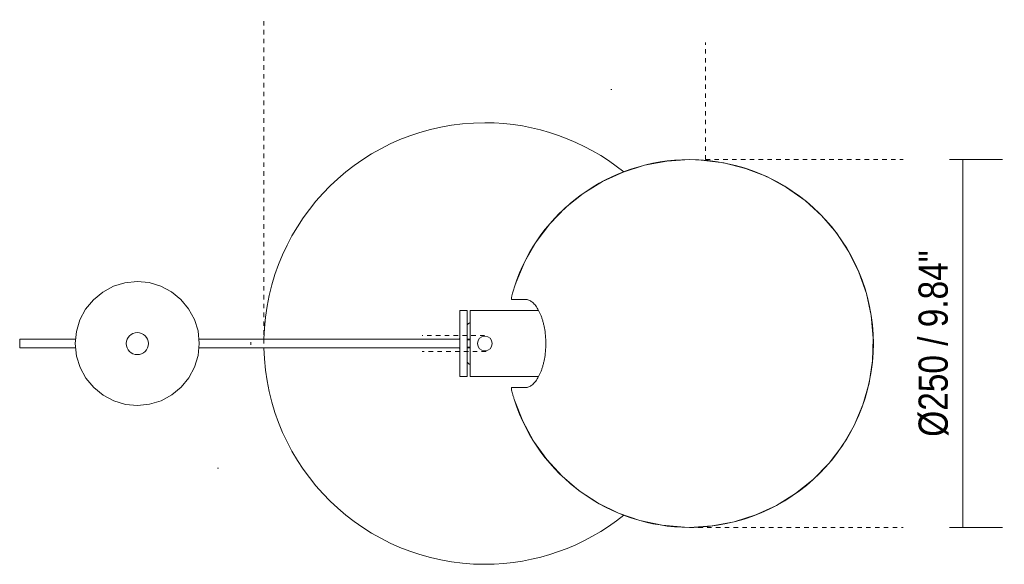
# Model space of a CAD drawing. Header units: millimetres. Extents: x -3824 to -1083, y -2498 to 6930.
# Tile 2 of 2: x -2929 to -2260, y 6560 to 6930. Entities that reach past the tile are written whole.
import ezdxf

# ---------------------------------------------------------------- set-up
doc = ezdxf.new("R2010")
doc.units = ezdxf.units.MM
doc.linetypes.add('Dash', pattern=[6, 3, -3])
for name, color, linetype, lineweight in [('Cotas', 7, 'Continuous', 9), ('Cotas-9', 7, 'Continuous', 9), ('Lighthing Fixture Detail Wide Black', 7, 'Continuous', 20), ('Luminarias', 7, 'Continuous', 20)]:
    doc.layers.add(name, color=color, linetype=linetype, lineweight=lineweight)
doc.layers.add('Lighthing Fixture Dim Grey Dash', color=7, linetype='Dash', lineweight=9, true_color=0xd2d2d2)
doc.styles.add('Arial Narrow', font='ARIALN.TTF', dxfattribs={"height": 19.8})
doc.dimstyles.new('FARO_-_2_2mm_Arial_Narrow_mm_Inch_Right', dxfattribs={"dimscale": 304.8, "dimtxt": 20.263933, "dimasz": 0, "dimexe": 0.088583, "dimexo": 0.0625, "dimgap": 0.014764, "dimtad": 1, "dimdec": 0, "dimzin": 0, "dimdsep": 46, "dimtxsty": 'Arial Narrow', "dimblk1": 'NONE', "dimblk2": 'NONE', "dimsah": 1, "dimcen": 0.09, "dimadec": 0, "dimazin": 0, "dimtfac": 1, "dimtdec": 4, "dimtix": 1, "dimtmove": 0, "dimatfit": 3, "dimfxl": 0.029528, "dimfxlon": 1, "dimtvp": 1, "dimtolj": 1, "dimtzin": 0, "dimarcsym": 2})

# ---------------------------------------------------------------- blocks, each defined once
blk = doc.blocks.new('20034-122 - 28251 STUDIO Black table lamp-499302-Planta_PDF')
at = {"layer": 'Luminarias'}
for p, q in [((-11.99, 22.54), (-16.99, 22.54)), ((-16.99, 22.54), (-16.99, -22.49)), ((-11.99, -22.49), (-11.99, 22.54)), ((36.44, 22.54), (-9.99, 22.54)), ((-9.99, -22.49), (-9.99, 22.54)), ((-277.84, 2.9), (-315.85, 2.9)), ((-315.85, 2.9), (-315.85, 0.9)), ((-315.85, -0.9), (-315.85, 0.9)), ((-171.1, 2.9), (-194.14, 2.9)), ((-158.96, 0.9), (-158.96, -0.9)), ((-16.99, 2.9), (-151.05, 2.9)), ((-9.99, 2.9), (-11.99, 2.9)), ((-9.99, 2.59), (-11.99, 2.59)), ((-315.85, -0.9), (-315.85, -2.9)), ((-315.85, -2.9), (-277.85, -2.9)), ((-194.14, -2.9), (-171.1, -2.9)), ((-151.05, -2.9), (-16.99, -2.9)), ((-11.99, -2.55), (-9.99, -2.55)), ((-11.99, -2.9), (-9.99, -2.9)), ((-16.99, -22.49), (-11.99, -22.49)), ((-9.99, -22.49), (36.44, -22.49)), ((20.94, -29.89), (22.36, -29.88))]:
    blk.add_line(p, q, dxfattribs=at)
at = {"layer": 'Luminarias', "flags": 128}
for points in [[(138.93, 124.92), (123.6, 123.98), (108.49, 121.16), (93.85, 116.5), (79.89, 110.08), (66.82, 102), (54.84, 92.37), (44.14, 81.35), (34.87, 69.1), (27.18, 55.8), (21.17, 41.65), (20.11, 38.51)], [(138.93, -124.88), (154.27, -123.93), (169.37, -121.11), (184.02, -116.46), (197.98, -110.04), (211.05, -101.96), (223.02, -92.33), (233.73, -81.31), (243, -69.05), (250.69, -55.75), (256.69, -41.61), (260.91, -26.83), (263.29, -11.65), (263.78, 3.71), (262.38, 19.01), (259.12, 34.02), (254.03, 48.52), (247.21, 62.29), (238.74, 75.11), (228.77, 86.8), (217.43, 97.17), (204.91, 106.08), (191.39, 113.37), (177.07, 118.96), (162.18, 122.74), (146.93, 124.67), (138.93, 124.92)], [(-278.12, 0), (-277.31, 8.2), (-274.93, 16.08), (-271.05, 23.35), (-265.84, 29.73), (-259.48, 34.97), (-252.23, 38.87), (-244.35, 41.29), (-236.16, 42.13), (-227.96, 41.35), (-220.07, 39), (-212.78, 35.15), (-206.38, 29.97), (-201.12, 23.63), (-197.19, 16.39), (-194.74, 8.53), (-193.87, 0)], [(20.11, 38.51), (19.41, 36.28), (18.82, 34.24), (18.37, 32.49), (18.09, 31.15), (18, 30.31), (18.08, 29.92)], [(-193.87, 0), (-194.67, -8.2), (-197.06, -16.08), (-200.93, -23.35), (-206.14, -29.73), (-212.5, -34.97), (-219.75, -38.87), (-227.63, -41.29), (-235.82, -42.13), (-244.02, -41.35), (-251.92, -39), (-259.2, -35.15), (-265.6, -29.97), (-270.87, -23.63), (-274.8, -16.39), (-277.25, -8.53), (-278.12, 0)], [(-171.1, 2.9), (-166.04, 2.9), (-161.65, 2.9), (-158.52, 2.9), (-157.04, 2.9), (-156.96, 2.9)], [(-151.05, 2.9), (-154.22, 2.9), (-156.4, 2.9), (-156.96, 2.9)], [(-156.96, -2.9), (-157.9, -2.9), (-160.58, -2.9), (-164.66, -2.9), (-169.59, -2.9), (-171.1, -2.9)], [(-156.96, -2.9), (-156.04, -2.9), (-153.56, -2.9), (-151.05, -2.9)], [(27.63, -29.88), (21.3, -29.88), (18.1, -29.98)], [(20.11, -38.46), (25.73, -52.76), (33.07, -66.26), (42.01, -78.76), (52.42, -90.06), (64.13, -100), (76.98, -108.43), (90.77, -115.22), (105.28, -120.26), (120.31, -123.48), (135.61, -124.83), (138.93, -124.88)]]:
    blk.add_lwpolyline(points, dxfattribs=at)
at = {"layer": 'Luminarias'}
for centre, radius, start, end in [((0, 0), 150, 90, 178.89198), ((0, 0), 150, 51.0314, 90), ((138.93, 0.02), 124.9, 90, 162.0547), ((138.93, 0.02), 124.9, 270, 90), ((0, 0), 17.5, 125.13103, 133.40833), ((-235.99, 0), 7.51, 360, 180), ((-235.99, 0), 7.51, 180, 360), ((0, 0), 17.5, 167.16539, 170.51486), ((0, 0), 5, 360, 180), ((0, 0), 5, 180, 360), ((0, 0), 150, 181.10802, 270), ((0, 0), 17.5, 189.48514, 192.83461), ((0, 0), 17.5, 226.59167, 234.86897), ((138.93, 0.02), 124.9, 197.9453, 270), ((0, 0), 150, 270, 308.98649)]:
    blk.add_arc(centre, radius, start, end, dxfattribs=at)
blk.add_open_spline([(18.08, 29.92), (18.63, 29.92), (20.78, 29.92), (25, 29.92), (27.63, 29.92)], degree=3, dxfattribs=at)
for points, knots in [([(27.63, 29.92), (28.38, 29.92), (29.85, 29.64), (31.98, 28.38), (33.75, 26.65), (35.1, 24.88), (36.05, 23.36), (36.96, 21.65), (37.82, 19.77), (38.62, 17.73), (39.32, 15.53), (39.92, 13.18), (40.63, 9.87), (41.25, 5.5), (41.47, 0.02), (41.25, -5.46), (40.63, -9.83), (39.92, -13.13), (39.32, -15.48), (38.62, -17.68), (37.82, -19.73), (36.95, -21.62), (36.05, -23.32), (35.1, -24.84), (34.08, -26.17), (33.03, -27.3), (31.63, -28.55), (29.85, -29.6), (28.38, -29.88), (27.63, -29.88)], [-1, -1, -1, -1, -0.944444, -0.888889, -0.833333, -0.805556, -0.777778, -0.75, -0.722222, -0.694444, -0.666667, -0.638889, -0.611111, -0.555556, -0.5, -0.444444, -0.388889, -0.361111, -0.333333, -0.305556, -0.277778, -0.25, -0.222222, -0.194444, -0.166667, -0.138889, -0.111111, -0.055556, 0, 0, 0, 0]), ([(18.1, -29.98), (17.97, -29.98), (17.96, -30.76), (18.6, -33.46), (19.4, -36.21), (19.86, -37.7), (20.11, -38.46)], [-1, -1, -1, -1, -0.666667, -0.333333, -0.166667, 0, 0, 0, 0])]:
    blk.add_open_spline(points, degree=3, knots=knots, dxfattribs=at)
blk = doc.blocks.new('DIMBLOCK5-Planta_PDF')
at = {"layer": 'Cotas-9', "color": 251, "true_color": 0x5b5b5b}
for p, q in [((-2288.34, 6834.42), (-2297.34, 6834.42)), ((-2288.34, 6584.62), (-2288.34, 6834.42)), ((-2288.34, 6834.42), (-2261.34, 6834.42)), ((-2288.34, 6584.62), (-2297.34, 6584.62)), ((-2288.34, 6584.62), (-2261.34, 6584.62))]:
    blk.add_line(p, q, dxfattribs=at)
at = {"layer": 'Cotas-9', "color": 0, "insert": (-2318.43, 6646.16), "char_height": 19.8, "width": 152.076, "attachment_point": 1, "rotation": 90, "line_spacing_factor": 0.974696, "style": 'Arial Narrow'}
blk.add_mtext('Ø250 / 9.84"', dxfattribs=at)
blk = doc.blocks.new('_None')

msp = doc.modelspace()

# ---------------------------------------------------------------- linework, layer by layer
at = {"layer": 'Lighthing Fixture Detail Wide Black'}
for p, q in [((-2526.65, 6881.98), (-2527.49, 6881.98)), ((-2794.54, 6624.79), (-2793.73, 6624.79))]:
    msp.add_line(p, q, dxfattribs=at)
at = {"layer": 'Lighthing Fixture Dim Grey Dash'}
for p, q in [((-2762.94, 6709.5), (-2762.94, 6929.5)), ((-2463.04, 6834.42), (-2463.04, 6914.02)), ((-2463.04, 6834.42), (-2329, 6834.42)), ((-2613.15, 6715), (-2655.45, 6715)), ((-2612.14, 6704.02), (-2655.45, 6704.02)), ((-2474, 6584.62), (-2329, 6584.62))]:
    msp.add_line(p, q, dxfattribs=at)

# ---------------------------------------------------------------- block references
at = {"layer": 'Luminarias'}
msp.add_blockref('20034-122 - 28251 STUDIO Black table lamp-499302-Planta_PDF', (-2612.94, 6709.5), dxfattribs=at)

# ---------------------------------------------------------------- dimensions: what is measured, and where the dimension line sits
at = {"layer": 'Cotas', "color": 251, "true_color": 0x5b5b5b}
dim = msp.add_linear_dim(base=(-2288.34, 6834.42), p1=(-2297.34, 6584.62), p2=(-2297.34, 6834.42), angle=90, text='Ø250 / 9.84"', dimstyle='FARO_-_2_2mm_Arial_Narrow_mm_Inch_Right', override={"dimpost": '<>', "dimfxl": 249.8}, dxfattribs=at)
dim.commit()
dim.dimension.update_dxf_attribs({"geometry": 'DIMBLOCK5-Planta_PDF', "text_midpoint": (-2303.5, 6709.52)})

doc.saveas('drawing.dxf')
